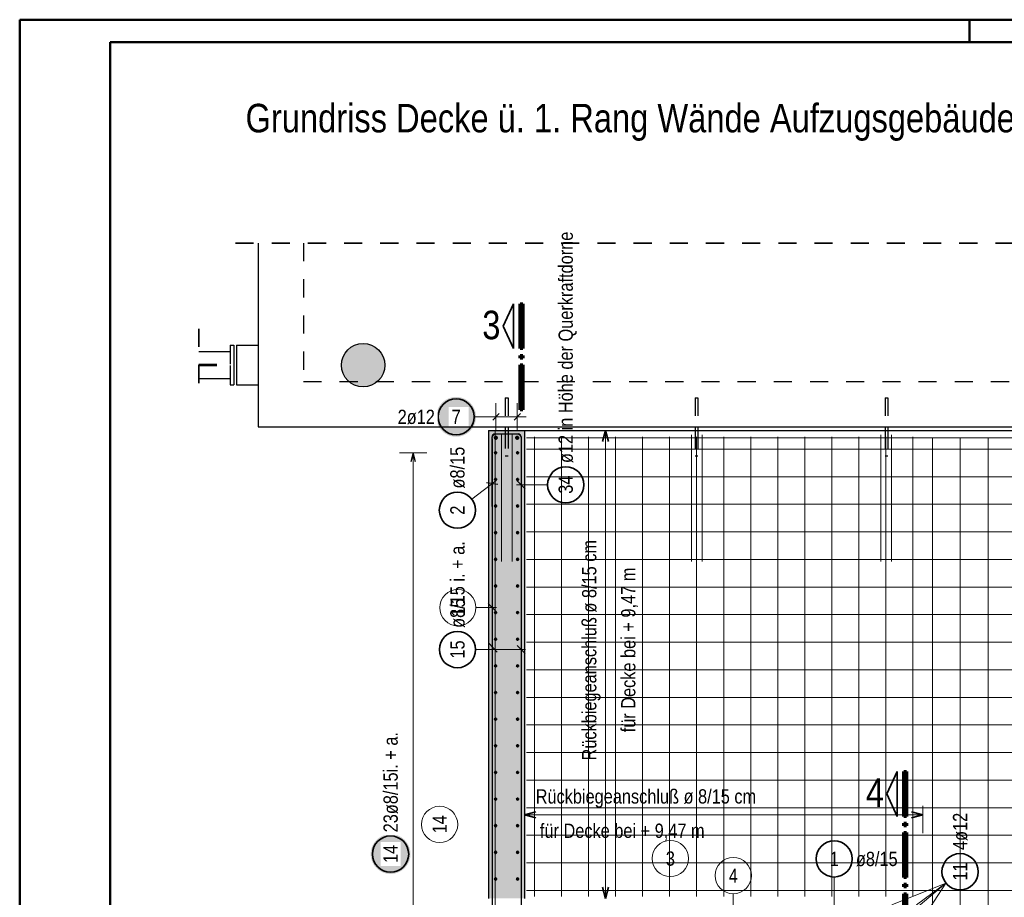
# Model space of a CAD drawing. Header units: millimetres. Extents: x -10.2 to 30.7, y 0 to 21.
# Tile 20 of 40: x 0 to 5.4, y 16.2 to 21. Entities that reach past the tile are written whole.
import ezdxf

# ---------------------------------------------------------------- set-up
doc = ezdxf.new("R2010")
doc.units = ezdxf.units.MM
doc.linetypes.add('HIDDEN', pattern=[0.375, 0.25, -0.125])
doc.layers.add('nplo Bewehrung', color=7, linetype='Continuous', lineweight=20)
doc.styles.add('Arial Narrow', font='ARIALN.TTF')

msp = doc.modelspace()

# ---------------------------------------------------------------- hatches: boundary and pattern name
at = {"lineweight": 13, "true_color": 0xd7ffd7}
for points in [[(2.0181, 19.1157), (2.0181, 19.1188), (2.018, 19.1219), (2.0178, 19.1249), (2.0175, 19.128), (2.0171, 19.1311), (2.0167, 19.1342), (2.0162, 19.1372), (2.0156, 19.1402), (2.0149, 19.1433), (2.0142, 19.1462), (2.0133, 19.1492), (2.0124, 19.1522), (2.0115, 19.1551), (2.0104, 19.158), (2.0093, 19.1609), (2.0081, 19.1637), (2.0068, 19.1666), (2.0055, 19.1693), (2.004, 19.1721), (2.0025, 19.1748), (2.001, 19.1775), (1.9994, 19.1801), (1.9977, 19.1827), (1.9959, 19.1852), (1.9941, 19.1877), (1.9922, 19.1902), (1.9903, 19.1926), (1.9883, 19.1949), (1.9862, 19.1972), (1.9841, 19.1994), (1.9819, 19.2016), (1.9796, 19.2038), (1.9773, 19.2058), (1.975, 19.2078), (1.9726, 19.2098), (1.9701, 19.2117), (1.9676, 19.2135), (1.9651, 19.2152), (1.9625, 19.2169), (1.9599, 19.2186), (1.9572, 19.2201), (1.9545, 19.2216), (1.9518, 19.223), (1.949, 19.2244), (1.9462, 19.2256), (1.9433, 19.2268), (1.9404, 19.228), (1.9375, 19.229), (1.9346, 19.23), (1.9317, 19.2309), (1.9287, 19.2317), (1.9257, 19.2325), (1.9227, 19.2332), (1.9196, 19.2337), (1.9166, 19.2343), (1.9135, 19.2347), (1.9105, 19.2351), (1.9074, 19.2353), (1.9043, 19.2355), (1.9012, 19.2356), (1.8981, 19.2357), (1.895, 19.2356), (1.8919, 19.2355), (1.8889, 19.2353), (1.8858, 19.2351), (1.8827, 19.2347), (1.8796, 19.2343), (1.8766, 19.2337), (1.8736, 19.2332), (1.8706, 19.2325), (1.8676, 19.2317), (1.8646, 19.2309), (1.8616, 19.23), (1.8587, 19.229), (1.8558, 19.228), (1.8529, 19.2268), (1.8501, 19.2256), (1.8472, 19.2244), (1.8445, 19.223), (1.8417, 19.2216), (1.839, 19.2201), (1.8363, 19.2186), (1.8337, 19.2169), (1.8311, 19.2152), (1.8286, 19.2135), (1.8261, 19.2117), (1.8236, 19.2098), (1.8212, 19.2078), (1.8189, 19.2058), (1.8166, 19.2038), (1.8144, 19.2016), (1.8122, 19.1994), (1.81, 19.1972), (1.808, 19.1949), (1.806, 19.1926), (1.804, 19.1902), (1.8021, 19.1877), (1.8003, 19.1852), (1.7986, 19.1827), (1.7969, 19.1801), (1.7952, 19.1775), (1.7937, 19.1748), (1.7922, 19.1721), (1.7908, 19.1693), (1.7894, 19.1666), (1.7882, 19.1637), (1.787, 19.1609), (1.7858, 19.158), (1.7848, 19.1551), (1.7838, 19.1522), (1.7829, 19.1492), (1.7821, 19.1462), (1.7813, 19.1433), (1.7807, 19.1402), (1.7801, 19.1372), (1.7795, 19.1342), (1.7791, 19.1311), (1.7788, 19.128), (1.7785, 19.1249), (1.7783, 19.1219), (1.7782, 19.1188), (1.7781, 19.1157), (1.7782, 19.1126), (1.7783, 19.1095), (1.7785, 19.1064), (1.7788, 19.1033), (1.7791, 19.1003), (1.7795, 19.0972), (1.7801, 19.0942), (1.7807, 19.0911), (1.7813, 19.0881), (1.7821, 19.0851), (1.7829, 19.0821), (1.7838, 19.0792), (1.7848, 19.0763), (1.7858, 19.0734), (1.787, 19.0705), (1.7882, 19.0676), (1.7894, 19.0648), (1.7908, 19.062), (1.7922, 19.0593), (1.7937, 19.0566), (1.7952, 19.0539), (1.7969, 19.0513), (1.7986, 19.0487), (1.8003, 19.0462), (1.8021, 19.0437), (1.804, 19.0412), (1.806, 19.0388), (1.808, 19.0365), (1.81, 19.0342), (1.8122, 19.0319), (1.8144, 19.0297), (1.8166, 19.0276), (1.8189, 19.0256), (1.8212, 19.0235), (1.8236, 19.0216), (1.8261, 19.0197), (1.8286, 19.0179), (1.8311, 19.0161), (1.8337, 19.0144), (1.8363, 19.0128), (1.839, 19.0113), (1.8417, 19.0098), (1.8445, 19.0083), (1.8472, 19.007), (1.8501, 19.0057), (1.8529, 19.0045), (1.8558, 19.0034), (1.8587, 19.0023), (1.8616, 19.0014), (1.8646, 19.0005), (1.8676, 18.9996), (1.8706, 18.9989), (1.8736, 18.9982), (1.8766, 18.9976), (1.8796, 18.9971), (1.8827, 18.9967), (1.8858, 18.9963), (1.8889, 18.996), (1.8919, 18.9958), (1.895, 18.9957), (1.8981, 18.9957), (1.9012, 18.9957), (1.9043, 18.9958), (1.9074, 18.996), (1.9105, 18.9963), (1.9135, 18.9967), (1.9166, 18.9971), (1.9196, 18.9976), (1.9227, 18.9982), (1.9257, 18.9989), (1.9287, 18.9996), (1.9317, 19.0005), (1.9346, 19.0014), (1.9375, 19.0023), (1.9404, 19.0034), (1.9433, 19.0045), (1.9462, 19.0057), (1.949, 19.007), (1.9518, 19.0083), (1.9545, 19.0098), (1.9572, 19.0113), (1.9599, 19.0128), (1.9625, 19.0144), (1.9651, 19.0161), (1.9676, 19.0179), (1.9701, 19.0197), (1.9726, 19.0216), (1.975, 19.0235), (1.9773, 19.0256), (1.9796, 19.0276), (1.9819, 19.0297), (1.9841, 19.0319), (1.9862, 19.0342), (1.9883, 19.0365), (1.9903, 19.0388), (1.9922, 19.0412), (1.9941, 19.0437), (1.9959, 19.0462), (1.9977, 19.0487), (1.9994, 19.0513), (2.001, 19.0539), (2.0025, 19.0566), (2.004, 19.0593), (2.0055, 19.062), (2.0068, 19.0648), (2.0081, 19.0676), (2.0093, 19.0705), (2.0104, 19.0734), (2.0115, 19.0763), (2.0124, 19.0792), (2.0133, 19.0821), (2.0142, 19.0851), (2.0149, 19.0881), (2.0156, 19.0911), (2.0162, 19.0942), (2.0167, 19.0972), (2.0171, 19.1003), (2.0175, 19.1033), (2.0178, 19.1064), (2.018, 19.1095), (2.0181, 19.1126)], [(2.791, 18.7557), (2.791, 18.3541), (2.591, 18.3541), (2.591, 18.7557)], [(2.791, 18.3541), (2.791, 16.1691), (2.591, 16.1691), (2.591, 18.3541)]]:
    msp.add_hatch(color=254, dxfattribs=at).paths.add_polyline_path(points)
at = {"lineweight": 25, "true_color": 0xffffff}
for points in [[(2.5222, 18.8302), (2.5221, 18.834), (2.5219, 18.8379), (2.5216, 18.8417), (2.5211, 18.8455), (2.5205, 18.8493), (2.5198, 18.8531), (2.5189, 18.8568), (2.5179, 18.8605), (2.5168, 18.8642), (2.5155, 18.8678), (2.5142, 18.8714), (2.5127, 18.8749), (2.511, 18.8784), (2.5093, 18.8818), (2.5074, 18.8852), (2.5055, 18.8885), (2.5034, 18.8917), (2.5012, 18.8949), (2.4989, 18.8979), (2.4964, 18.9009), (2.4939, 18.9038), (2.4913, 18.9066), (2.4886, 18.9093), (2.4858, 18.9119), (2.4829, 18.9145), (2.4799, 18.9169), (2.4768, 18.9192), (2.4737, 18.9214), (2.4705, 18.9235), (2.4672, 18.9255), (2.4638, 18.9273), (2.4604, 18.9291), (2.4569, 18.9307), (2.4534, 18.9322), (2.4498, 18.9336), (2.4462, 18.9348), (2.4425, 18.9359), (2.4388, 18.9369), (2.435, 18.9378), (2.4313, 18.9385), (2.4275, 18.9391), (2.4237, 18.9396), (2.4198, 18.9399), (2.416, 18.9401), (2.4122, 18.9402), (2.4083, 18.9401), (2.4045, 18.9399), (2.4007, 18.9396), (2.3969, 18.9391), (2.3931, 18.9385), (2.3893, 18.9378), (2.3856, 18.9369), (2.3819, 18.9359), (2.3782, 18.9348), (2.3746, 18.9336), (2.371, 18.9322), (2.3674, 18.9307), (2.364, 18.9291), (2.3605, 18.9273), (2.3572, 18.9255), (2.3539, 18.9235), (2.3507, 18.9214), (2.3475, 18.9192), (2.3445, 18.9169), (2.3415, 18.9145), (2.3386, 18.9119), (2.3358, 18.9093), (2.333, 18.9066), (2.3304, 18.9038), (2.3279, 18.9009), (2.3255, 18.8979), (2.3232, 18.8949), (2.321, 18.8917), (2.3189, 18.8885), (2.3169, 18.8852), (2.3151, 18.8818), (2.3133, 18.8784), (2.3117, 18.8749), (2.3102, 18.8714), (2.3088, 18.8678), (2.3076, 18.8642), (2.3064, 18.8605), (2.3054, 18.8568), (2.3046, 18.8531), (2.3038, 18.8493), (2.3032, 18.8455), (2.3028, 18.8417), (2.3024, 18.8379), (2.3022, 18.834), (2.3022, 18.8302), (2.3022, 18.8264), (2.3024, 18.8225), (2.3028, 18.8187), (2.3032, 18.8149), (2.3038, 18.8111), (2.3046, 18.8073), (2.3054, 18.8036), (2.3064, 18.7999), (2.3076, 18.7962), (2.3088, 18.7926), (2.3102, 18.789), (2.3117, 18.7855), (2.3133, 18.782), (2.3151, 18.7786), (2.3169, 18.7752), (2.3189, 18.7719), (2.321, 18.7687), (2.3232, 18.7655), (2.3255, 18.7625), (2.3279, 18.7595), (2.3304, 18.7566), (2.333, 18.7538), (2.3358, 18.7511), (2.3386, 18.7485), (2.3415, 18.7459), (2.3445, 18.7435), (2.3475, 18.7412), (2.3507, 18.739), (2.3539, 18.7369), (2.3572, 18.7349), (2.3605, 18.7331), (2.364, 18.7313), (2.3674, 18.7297), (2.371, 18.7282), (2.3746, 18.7268), (2.3782, 18.7256), (2.3819, 18.7245), (2.3856, 18.7235), (2.3893, 18.7226), (2.3931, 18.7219), (2.3969, 18.7213), (2.4007, 18.7208), (2.4045, 18.7205), (2.4083, 18.7203), (2.4122, 18.7202), (2.416, 18.7203), (2.4198, 18.7205), (2.4237, 18.7208), (2.4275, 18.7213), (2.4313, 18.7219), (2.435, 18.7226), (2.4388, 18.7235), (2.4425, 18.7245), (2.4462, 18.7256), (2.4498, 18.7268), (2.4534, 18.7282), (2.4569, 18.7297), (2.4604, 18.7313), (2.4638, 18.7331), (2.4672, 18.7349), (2.4705, 18.7369), (2.4737, 18.739), (2.4768, 18.7412), (2.4799, 18.7435), (2.4829, 18.7459), (2.4858, 18.7485), (2.4886, 18.7511), (2.4913, 18.7538), (2.4939, 18.7566), (2.4964, 18.7595), (2.4989, 18.7625), (2.5012, 18.7655), (2.5034, 18.7687), (2.5055, 18.7719), (2.5074, 18.7752), (2.5093, 18.7786), (2.511, 18.782), (2.5127, 18.7855), (2.5142, 18.789), (2.5155, 18.7926), (2.5168, 18.7962), (2.5179, 18.7999), (2.5189, 18.8036), (2.5198, 18.8073), (2.5205, 18.8111), (2.5211, 18.8149), (2.5216, 18.8187), (2.5219, 18.8225)], [(2.16, 16.4143), (2.1599, 16.4182), (2.1597, 16.422), (2.1594, 16.4258), (2.1589, 16.4296), (2.1583, 16.4334), (2.1576, 16.4372), (2.1567, 16.4409), (2.1557, 16.4446), (2.1546, 16.4483), (2.1534, 16.4519), (2.152, 16.4555), (2.1505, 16.4591), (2.1489, 16.4625), (2.1471, 16.466), (2.1453, 16.4693), (2.1433, 16.4726), (2.1412, 16.4758), (2.139, 16.479), (2.1367, 16.482), (2.1343, 16.485), (2.1317, 16.4879), (2.1291, 16.4907), (2.1264, 16.4934), (2.1236, 16.4961), (2.1207, 16.4986), (2.1177, 16.501), (2.1147, 16.5033), (2.1115, 16.5055), (2.1083, 16.5076), (2.105, 16.5096), (2.1016, 16.5114), (2.0982, 16.5132), (2.0947, 16.5148), (2.0912, 16.5163), (2.0876, 16.5177), (2.084, 16.5189), (2.0803, 16.5201), (2.0766, 16.5211), (2.0729, 16.5219), (2.0691, 16.5226), (2.0653, 16.5232), (2.0615, 16.5237), (2.0577, 16.524), (2.0538, 16.5243), (2.05, 16.5243), (2.0462, 16.5243), (2.0423, 16.524), (2.0385, 16.5237), (2.0347, 16.5232), (2.0309, 16.5226), (2.0271, 16.5219), (2.0234, 16.5211), (2.0197, 16.5201), (2.016, 16.5189), (2.0124, 16.5177), (2.0088, 16.5163), (2.0053, 16.5148), (2.0018, 16.5132), (1.9984, 16.5114), (1.995, 16.5096), (1.9917, 16.5076), (1.9885, 16.5055), (1.9853, 16.5033), (1.9823, 16.501), (1.9793, 16.4986), (1.9764, 16.4961), (1.9736, 16.4934), (1.9709, 16.4907), (1.9683, 16.4879), (1.9657, 16.485), (1.9633, 16.482), (1.961, 16.479), (1.9588, 16.4758), (1.9567, 16.4726), (1.9547, 16.4693), (1.9529, 16.466), (1.9511, 16.4625), (1.9495, 16.4591), (1.948, 16.4555), (1.9466, 16.4519), (1.9454, 16.4483), (1.9443, 16.4446), (1.9433, 16.4409), (1.9424, 16.4372), (1.9417, 16.4334), (1.9411, 16.4296), (1.9406, 16.4258), (1.9403, 16.422), (1.9401, 16.4182), (1.94, 16.4143), (1.9401, 16.4105), (1.9403, 16.4066), (1.9406, 16.4028), (1.9411, 16.399), (1.9417, 16.3952), (1.9424, 16.3914), (1.9433, 16.3877), (1.9443, 16.384), (1.9454, 16.3803), (1.9466, 16.3767), (1.948, 16.3731), (1.9495, 16.3696), (1.9511, 16.3661), (1.9529, 16.3627), (1.9547, 16.3593), (1.9567, 16.356), (1.9588, 16.3528), (1.961, 16.3497), (1.9633, 16.3466), (1.9657, 16.3436), (1.9683, 16.3407), (1.9709, 16.3379), (1.9736, 16.3352), (1.9764, 16.3326), (1.9793, 16.3301), (1.9823, 16.3276), (1.9853, 16.3253), (1.9885, 16.3231), (1.9917, 16.321), (1.995, 16.3191), (1.9984, 16.3172), (2.0018, 16.3155), (2.0053, 16.3138), (2.0088, 16.3123), (2.0124, 16.311), (2.016, 16.3097), (2.0197, 16.3086), (2.0234, 16.3076), (2.0271, 16.3067), (2.0309, 16.306), (2.0347, 16.3054), (2.0385, 16.3049), (2.0423, 16.3046), (2.0462, 16.3044), (2.05, 16.3043), (2.0538, 16.3044), (2.0577, 16.3046), (2.0615, 16.3049), (2.0653, 16.3054), (2.0691, 16.306), (2.0729, 16.3067), (2.0766, 16.3076), (2.0803, 16.3086), (2.084, 16.3097), (2.0876, 16.311), (2.0912, 16.3123), (2.0947, 16.3138), (2.0982, 16.3155), (2.1016, 16.3172), (2.105, 16.3191), (2.1083, 16.321), (2.1115, 16.3231), (2.1147, 16.3253), (2.1177, 16.3276), (2.1207, 16.3301), (2.1236, 16.3326), (2.1264, 16.3352), (2.1291, 16.3379), (2.1317, 16.3407), (2.1343, 16.3436), (2.1367, 16.3466), (2.139, 16.3497), (2.1412, 16.3528), (2.1433, 16.356), (2.1453, 16.3593), (2.1471, 16.3627), (2.1489, 16.3661), (2.1505, 16.3696), (2.152, 16.3731), (2.1534, 16.3767), (2.1546, 16.3803), (2.1557, 16.384), (2.1567, 16.3877), (2.1576, 16.3914), (2.1583, 16.3952), (2.1589, 16.399), (2.1594, 16.4028), (2.1597, 16.4066)]]:
    msp.add_hatch(color=7, dxfattribs=at).paths.add_polyline_path(points)

# ---------------------------------------------------------------- linework, layer by layer
at = {"color": 4, "linetype": 'Continuous', "lineweight": 50}
for p, q in [((29.725, 21.025), (0, 21.025)), ((0, 21.025), (0, 0)), ((5.25, 21.025), (5.25, 20.9)), ((29.6, 20.9), (0.5, 20.9)), ((0.5, 20.9), (0.5, 0.125))]:
    msp.add_line(p, q, dxfattribs=at)
at = {"color": 2, "linetype": 'HIDDEN', "lineweight": 35, "ltscale": 0.25}
for p, q in [((1.1931, 19.7906), (7.7716, 19.7906)), ((0.9896, 19.3173), (0.9896, 18.9173))]:
    msp.add_line(p, q, dxfattribs=at)
at = {"color": 3, "linetype": 'Continuous', "lineweight": 25}
for p, q in [((1.3181, 19.7906), (1.3181, 18.7758)), ((1.1631, 19.2273), (1.1631, 19.1923)), ((1.1631, 19.2273), (1.1831, 19.2273)), ((1.1831, 19.2273), (1.1831, 19.0073)), ((1.1981, 19.2273), (1.1981, 19.0073)), ((1.1981, 19.2273), (1.3181, 19.2273)), ((0.9896, 19.1923), (1.1631, 19.1923)), ((0.9896, 19.0423), (1.1631, 19.0423)), ((1.1631, 19.0423), (1.1631, 19.0073)), ((1.1631, 19.0073), (1.1831, 19.0073)), ((1.1981, 19.0073), (1.3181, 19.0073)), ((2.6496, 18.8479), (2.6143, 18.8125)), ((2.7676, 18.8479), (2.7323, 18.8125)), ((1.3181, 18.7758), (1.3181, 18.7757)), ((2.683, 18.7758), (2.683, 18.7557)), ((2.699, 18.7758), (2.699, 18.7557)), ((2.699, 18.7757), (6.883, 18.7757)), ((3.733, 18.7757), (3.733, 18.7557)), ((3.749, 18.7757), (3.749, 18.7557)), ((4.783, 18.7757), (4.783, 18.7557)), ((4.799, 18.7757), (4.799, 18.7557)), ((2.591, 18.7557), (2.591, 18.3541)), ((2.591, 18.7557), (2.791, 18.7557)), ((2.627, 18.7357), (2.755, 18.7357)), ((2.791, 18.7557), (2.791, 18.3541)), ((2.791, 18.7557), (6.791, 18.7557)), ((2.611, 18.3357), (2.611, 18.7197)), ((2.611, 18.7091), (2.611, 12.3291)), ((2.771, 18.7197), (2.771, 18.3357)), ((2.771, 18.7091), (2.771, 12.3291)), ((2.175, 18.6317), (2.1616, 18.5817)), ((2.1884, 18.5817), (2.175, 18.6317)), ((2.6419, 18.4566), (2.58, 18.4649)), ((2.7489, 18.4769), (2.7931, 18.4327)), ((2.591, 18.3541), (2.591, 16.1691)), ((2.791, 18.3541), (2.791, 16.1691)), ((2.5924, 17.5802), (2.6397, 17.5303)), ((2.7931, 17.5219), (2.7489, 17.5661))]:
    msp.add_line(p, q, dxfattribs=at)
at = {"color": 3, "linetype": 'HIDDEN', "lineweight": 25, "ltscale": 0.25}
for p, q in [((1.5681, 19.7906), (1.5681, 19.0257)), ((1.3181, 19.2273), (1.3181, 19.0257)), ((1.1631, 19.1923), (1.1631, 19.1209)), ((0.9896, 19.1209), (1.1631, 19.1209)), ((0.9896, 19.1138), (1.1631, 19.1138)), ((1.1631, 19.1138), (1.1631, 19.0423)), ((1.3181, 19.0257), (1.3181, 18.7758)), ((1.5681, 19.0257), (6.7385, 19.0257)), ((2.683, 18.9357), (2.683, 18.7758)), ((2.683, 18.9357), (2.6836, 18.9357)), ((2.6836, 18.9357), (2.6853, 18.9357)), ((2.6853, 18.9357), (2.6879, 18.9357)), ((2.6879, 18.9357), (2.691, 18.9357)), ((2.691, 18.9357), (2.694, 18.9357)), ((2.694, 18.9357), (2.6966, 18.9357)), ((2.6966, 18.9357), (2.6984, 18.9357)), ((2.6984, 18.9357), (2.699, 18.9357)), ((2.699, 18.9357), (2.699, 18.7758)), ((3.733, 18.9357), (3.733, 18.7757)), ((3.733, 18.9357), (3.7336, 18.9357)), ((3.7336, 18.9357), (3.7353, 18.9357)), ((3.7353, 18.9357), (3.7379, 18.9357)), ((3.7379, 18.9357), (3.741, 18.9357)), ((3.741, 18.9357), (3.744, 18.9357)), ((3.744, 18.9357), (3.7466, 18.9357)), ((3.7466, 18.9357), (3.7484, 18.9357)), ((3.7484, 18.9357), (3.749, 18.9357)), ((3.749, 18.9357), (3.749, 18.7757)), ((4.783, 18.9357), (4.783, 18.7757)), ((4.783, 18.9357), (4.7836, 18.9357)), ((4.7836, 18.9357), (4.7853, 18.9357)), ((4.7853, 18.9357), (4.7879, 18.9357)), ((4.7879, 18.9357), (4.791, 18.9357)), ((4.791, 18.9357), (4.794, 18.9357)), ((4.794, 18.9357), (4.7966, 18.9357)), ((4.7966, 18.9357), (4.7984, 18.9357)), ((4.7984, 18.9357), (4.799, 18.9357)), ((4.799, 18.9357), (4.799, 18.7757)), ((2.683, 18.7757), (2.699, 18.7757)), ((2.683, 18.7557), (2.683, 18.6157)), ((2.699, 18.7557), (2.699, 18.6157)), ((3.733, 18.7557), (3.733, 18.6157)), ((3.749, 18.7557), (3.749, 18.6157)), ((4.783, 18.7557), (4.783, 18.6157)), ((4.799, 18.7557), (4.799, 18.6157)), ((2.683, 18.6157), (2.6836, 18.6157)), ((2.6836, 18.6157), (2.6853, 18.6157)), ((2.6853, 18.6157), (2.6879, 18.6157)), ((2.6879, 18.6157), (2.691, 18.6157)), ((2.691, 18.6157), (2.694, 18.6157)), ((2.694, 18.6157), (2.6966, 18.6157)), ((2.6966, 18.6157), (2.6984, 18.6157)), ((2.6984, 18.6157), (2.699, 18.6157)), ((3.733, 18.6157), (3.7336, 18.6157)), ((3.7336, 18.6157), (3.7353, 18.6157)), ((3.7353, 18.6157), (3.7379, 18.6157)), ((3.7379, 18.6157), (3.741, 18.6157)), ((3.741, 18.6157), (3.744, 18.6157)), ((3.744, 18.6157), (3.7466, 18.6157)), ((3.7466, 18.6157), (3.7484, 18.6157)), ((3.7484, 18.6157), (3.749, 18.6157)), ((4.783, 18.6157), (4.7836, 18.6157)), ((4.7836, 18.6157), (4.7853, 18.6157)), ((4.7853, 18.6157), (4.7879, 18.6157)), ((4.7879, 18.6157), (4.791, 18.6157)), ((4.791, 18.6157), (4.794, 18.6157)), ((4.794, 18.6157), (4.7966, 18.6157)), ((4.7966, 18.6157), (4.7984, 18.6157)), ((4.7984, 18.6157), (4.799, 18.6157))]:
    msp.add_line(p, q, dxfattribs=at)
at = {"color": 2, "linetype": 'Continuous', "lineweight": 35}
for p, q in [((2.673, 19.3308), (2.7292, 19.4546)), ((2.7292, 19.4546), (2.7292, 19.2071)), ((2.7292, 19.2071), (2.673, 19.3308)), ((3.2382, 18.7557), (3.2214, 18.6932)), ((3.2549, 18.6932), (3.2382, 18.7557)), ((4.7933, 16.7462), (4.8495, 16.87)), ((4.8495, 16.87), (4.8495, 16.6225)), ((4.8495, 16.6225), (4.7933, 16.7462)), ((2.8535, 16.6469), (2.791, 16.6302)), ((2.791, 16.6302), (2.8535, 16.6135)), ((4.991, 16.6302), (4.9285, 16.6469)), ((4.9285, 16.6135), (4.991, 16.6302)), ((3.2214, 16.2316), (3.2382, 16.1691)), ((3.2382, 16.1691), (3.2549, 16.2316))]:
    msp.add_line(p, q, dxfattribs=at)
at = {"color": 1, "linetype": 'Continuous', "lineweight": 70}
for p, q in [((2.7667, 19.2071), (2.7667, 19.4546)), ((2.7667, 19.4546), (2.7817, 19.4546)), ((2.7817, 19.4546), (2.7817, 19.2071)), ((2.7817, 19.2071), (2.7667, 19.2071)), ((2.7667, 19.1546), (2.7667, 19.1696)), ((2.7667, 19.1696), (2.7817, 19.1696)), ((2.7817, 19.1696), (2.7817, 19.1546)), ((2.7817, 19.1546), (2.7667, 19.1546)), ((2.7667, 18.8696), (2.7667, 19.1171)), ((2.7667, 19.1171), (2.7817, 19.1171)), ((2.7817, 19.1171), (2.7817, 18.8696)), ((2.7817, 18.8696), (2.7667, 18.8696)), ((4.887, 16.6225), (4.887, 16.87)), ((4.887, 16.87), (4.902, 16.87)), ((4.902, 16.87), (4.902, 16.6225)), ((4.902, 16.6225), (4.887, 16.6225)), ((4.887, 16.57), (4.887, 16.585)), ((4.887, 16.585), (4.902, 16.585)), ((4.902, 16.57), (4.887, 16.57)), ((4.902, 16.585), (4.902, 16.57)), ((4.887, 16.285), (4.887, 16.5325)), ((4.887, 16.5325), (4.902, 16.5325)), ((4.902, 16.5325), (4.902, 16.285)), ((4.902, 16.285), (4.887, 16.285)), ((4.887, 16.2325), (4.887, 16.2475)), ((4.887, 16.2475), (4.902, 16.2475)), ((4.902, 16.2325), (4.887, 16.2325)), ((4.902, 16.2475), (4.902, 16.2325)), ((4.887, 15.9475), (4.887, 16.195)), ((4.887, 16.195), (4.902, 16.195)), ((4.902, 16.195), (4.902, 15.9475))]:
    msp.add_line(p, q, dxfattribs=at)
at = {"color": 5, "linetype": 'Continuous', "lineweight": 18}
for p, q in [((2.632, 18.9052), (2.632, 18.7552)), ((2.75, 18.9052), (2.75, 18.7552)), ((2.5122, 18.8302), (2.582, 18.8302)), ((2.582, 18.8302), (2.8, 18.8302)), ((2.25, 18.6317), (2.1, 18.6317)), ((2.175, 18.6317), (2.175, 15.3931)), ((2.4986, 18.3749), (2.6308, 18.4759)), ((2.9177, 18.4548), (2.746, 18.4548)), ((2.5194, 17.544), (2.796, 17.544)), ((4.5017, 16.2873), (4.5017, 16.1241)), ((4.821, 16.0041), (5.1193, 16.254)), ((4.821, 16.1341), (5.1193, 16.254)), ((4.956, 16.1341), (5.1193, 16.254)), ((4.956, 16.0041), (5.1193, 16.254))]:
    msp.add_line(p, q, dxfattribs=at)
at = {"color": 9, "linetype": 'Continuous', "lineweight": 0}
for p, q in [((2.635, 18.7357), (2.747, 18.7357)), ((2.611, 18.3357), (2.611, 18.7117)), ((2.771, 18.7117), (2.771, 18.3357)), ((2.6331, 17.7537), (2.5889, 17.7979)), ((2.5217, 17.7758), (2.636, 17.7758)), ((3.9441, 16.1949), (3.9441, 16.1241))]:
    msp.add_line(p, q, dxfattribs=at)
at = {"color": 6, "linetype": 'Continuous', "lineweight": 13}
for p, q in [((3.2882, 18.7557), (3.1382, 18.7557)), ((3.2382, 16.1691), (3.2382, 18.7557)), ((2.791, 16.6802), (2.791, 16.5302)), ((4.991, 16.5302), (4.991, 16.6802)), ((2.791, 16.6302), (4.991, 16.6302))]:
    msp.add_line(p, q, dxfattribs=at)
at = {"color": 3, "linetype": 'Continuous', "lineweight": 25}
msp.add_circle((1.8981, 19.1157), 0.12, dxfattribs=at)
at = {"color": 2, "linetype": 'Continuous', "lineweight": 35}
for centre in [(2.4122, 18.8302), (3.0177, 18.4548), (2.4192, 18.3142), (2.4194, 17.544), (2.05, 16.4143), (4.5017, 16.3873)]:
    msp.add_circle(centre, 0.1, dxfattribs=at)
at = {"color": 4, "linetype": 'Continuous', "lineweight": 50}
for centre, radius in [((2.632, 18.7147), 0.006), ((2.632, 18.7147), 0.006), ((2.75, 18.7147), 0.006), ((2.75, 18.7147), 0.006), ((2.632, 18.7147), 0.0054), ((2.632, 18.7147), 0.0042), ((2.632, 18.7147), 0.003), ((2.632, 18.7147), 0.0018), ((2.632, 18.7147), 0.0006), ((2.75, 18.7147), 0.0054), ((2.75, 18.7147), 0.0042), ((2.75, 18.7147), 0.003), ((2.75, 18.7147), 0.0018), ((2.75, 18.7147), 0.0006), ((2.63, 18.6317), 0.004), ((2.63, 18.6317), 0.004), ((2.63, 18.6317), 0.0036), ((2.63, 18.6317), 0.0028), ((2.63, 18.6317), 0.002), ((2.63, 18.6317), 0.0012), ((2.63, 18.6317), 0.0004), ((2.752, 18.6317), 0.004), ((2.752, 18.6317), 0.004), ((2.752, 18.6317), 0.0036), ((2.752, 18.6317), 0.0028), ((2.752, 18.6317), 0.002), ((2.752, 18.6317), 0.0012), ((2.752, 18.6317), 0.0004), ((2.63, 18.4845), 0.004), ((2.63, 18.4845), 0.004), ((2.63, 18.4845), 0.0036), ((2.63, 18.4845), 0.0028), ((2.63, 18.4845), 0.002), ((2.63, 18.4845), 0.0012), ((2.63, 18.4845), 0.0004), ((2.752, 18.4845), 0.004), ((2.752, 18.4845), 0.004), ((2.752, 18.4845), 0.0036), ((2.752, 18.4845), 0.0028), ((2.752, 18.4845), 0.002), ((2.752, 18.4845), 0.0012), ((2.752, 18.4845), 0.0004), ((2.63, 18.3373), 0.004), ((2.63, 18.3373), 0.004), ((2.63, 18.3373), 0.0036), ((2.63, 18.3373), 0.0028), ((2.752, 18.3373), 0.004), ((2.752, 18.3373), 0.004), ((2.752, 18.3373), 0.0036), ((2.752, 18.3373), 0.0028), ((2.63, 18.3373), 0.002), ((2.63, 18.3373), 0.0012), ((2.63, 18.3373), 0.0004), ((2.752, 18.3373), 0.002), ((2.752, 18.3373), 0.0012), ((2.752, 18.3373), 0.0004), ((2.63, 18.1901), 0.004), ((2.63, 18.1901), 0.004), ((2.63, 18.1901), 0.0036), ((2.63, 18.1901), 0.0028), ((2.63, 18.1901), 0.002), ((2.63, 18.1901), 0.0012), ((2.63, 18.1901), 0.0004), ((2.752, 18.1901), 0.004), ((2.752, 18.1901), 0.004), ((2.752, 18.1901), 0.0036), ((2.752, 18.1901), 0.0028), ((2.752, 18.1901), 0.002), ((2.752, 18.1901), 0.0012), ((2.752, 18.1901), 0.0004), ((2.63, 18.0429), 0.004), ((2.63, 18.0429), 0.004), ((2.63, 18.0429), 0.0036), ((2.63, 18.0429), 0.0028), ((2.63, 18.0429), 0.002), ((2.63, 18.0429), 0.0012), ((2.63, 18.0429), 0.0004), ((2.752, 18.0429), 0.004), ((2.752, 18.0429), 0.004), ((2.752, 18.0429), 0.0036), ((2.752, 18.0429), 0.0028), ((2.752, 18.0429), 0.002), ((2.752, 18.0429), 0.0012), ((2.752, 18.0429), 0.0004), ((2.63, 17.8957), 0.004), ((2.63, 17.8957), 0.004), ((2.63, 17.8957), 0.0036), ((2.63, 17.8957), 0.0028), ((2.63, 17.8957), 0.002), ((2.63, 17.8957), 0.0012), ((2.63, 17.8957), 0.0004), ((2.752, 17.8957), 0.004), ((2.752, 17.8957), 0.004), ((2.752, 17.8957), 0.0036), ((2.752, 17.8957), 0.0028), ((2.752, 17.8957), 0.002), ((2.752, 17.8957), 0.0012), ((2.752, 17.8957), 0.0004), ((2.63, 17.7485), 0.004), ((2.63, 17.7485), 0.004), ((2.63, 17.7485), 0.0036), ((2.63, 17.7485), 0.0028), ((2.63, 17.7485), 0.002), ((2.63, 17.7485), 0.0012), ((2.63, 17.7485), 0.0004), ((2.752, 17.7485), 0.004), ((2.752, 17.7485), 0.004), ((2.752, 17.7485), 0.0036), ((2.752, 17.7485), 0.0028), ((2.752, 17.7485), 0.002), ((2.752, 17.7485), 0.0012), ((2.752, 17.7485), 0.0004), ((2.63, 17.6013), 0.004), ((2.63, 17.6013), 0.004), ((2.63, 17.6013), 0.0036), ((2.63, 17.6013), 0.0028), ((2.63, 17.6013), 0.002), ((2.63, 17.6013), 0.0012), ((2.63, 17.6013), 0.0004), ((2.752, 17.6013), 0.004), ((2.752, 17.6013), 0.004), ((2.752, 17.6013), 0.0036), ((2.752, 17.6013), 0.0028), ((2.752, 17.6013), 0.002), ((2.752, 17.6013), 0.0012), ((2.752, 17.6013), 0.0004), ((2.63, 17.454), 0.004), ((2.63, 17.454), 0.004), ((2.63, 17.454), 0.0036), ((2.63, 17.454), 0.0028), ((2.63, 17.454), 0.002), ((2.63, 17.454), 0.0012), ((2.63, 17.454), 0.0004), ((2.752, 17.454), 0.004), ((2.752, 17.454), 0.004), ((2.752, 17.454), 0.0036), ((2.752, 17.454), 0.0028), ((2.752, 17.454), 0.002), ((2.752, 17.454), 0.0012), ((2.752, 17.454), 0.0004), ((2.63, 17.3068), 0.004), ((2.63, 17.3068), 0.004), ((2.63, 17.3068), 0.0036), ((2.63, 17.3068), 0.0028), ((2.63, 17.3068), 0.002), ((2.63, 17.3068), 0.0012), ((2.63, 17.3068), 0.0004), ((2.752, 17.3068), 0.004), ((2.752, 17.3068), 0.004), ((2.752, 17.3068), 0.0036), ((2.752, 17.3068), 0.0028), ((2.752, 17.3068), 0.002), ((2.752, 17.3068), 0.0012), ((2.752, 17.3068), 0.0004), ((2.63, 17.1596), 0.004), ((2.63, 17.1596), 0.004), ((2.63, 17.1596), 0.0036), ((2.63, 17.1596), 0.0028), ((2.63, 17.1596), 0.002), ((2.63, 17.1596), 0.0012), ((2.63, 17.1596), 0.0004), ((2.752, 17.1596), 0.004), ((2.752, 17.1596), 0.004), ((2.752, 17.1596), 0.0036), ((2.752, 17.1596), 0.0028), ((2.752, 17.1596), 0.002), ((2.752, 17.1596), 0.0012), ((2.752, 17.1596), 0.0004), ((2.63, 17.0124), 0.004), ((2.63, 17.0124), 0.004), ((2.63, 17.0124), 0.0036), ((2.63, 17.0124), 0.0028), ((2.63, 17.0124), 0.002), ((2.63, 17.0124), 0.0012), ((2.63, 17.0124), 0.0004), ((2.752, 17.0124), 0.004), ((2.752, 17.0124), 0.004), ((2.752, 17.0124), 0.0036), ((2.752, 17.0124), 0.0028), ((2.752, 17.0124), 0.002), ((2.752, 17.0124), 0.0012), ((2.752, 17.0124), 0.0004), ((2.63, 16.8652), 0.004), ((2.63, 16.8652), 0.004), ((2.63, 16.8652), 0.0036), ((2.63, 16.8652), 0.0028), ((2.63, 16.8652), 0.002), ((2.63, 16.8652), 0.0012), ((2.63, 16.8652), 0.0004), ((2.752, 16.8652), 0.004), ((2.752, 16.8652), 0.004), ((2.752, 16.8652), 0.0036), ((2.752, 16.8652), 0.0028), ((2.752, 16.8652), 0.002), ((2.752, 16.8652), 0.0012), ((2.752, 16.8652), 0.0004), ((2.63, 16.718), 0.004), ((2.63, 16.718), 0.004), ((2.63, 16.718), 0.0036), ((2.63, 16.718), 0.0028), ((2.63, 16.718), 0.002), ((2.63, 16.718), 0.0012), ((2.63, 16.718), 0.0004), ((2.752, 16.718), 0.004), ((2.752, 16.718), 0.004), ((2.752, 16.718), 0.0036), ((2.752, 16.718), 0.0028), ((2.752, 16.718), 0.002), ((2.752, 16.718), 0.0012), ((2.752, 16.718), 0.0004), ((2.63, 16.5708), 0.004), ((2.63, 16.5708), 0.004), ((2.63, 16.5708), 0.0036), ((2.63, 16.5708), 0.0028), ((2.63, 16.5708), 0.002), ((2.63, 16.5708), 0.0012), ((2.63, 16.5708), 0.0004), ((2.752, 16.5708), 0.004), ((2.752, 16.5708), 0.004), ((2.752, 16.5708), 0.0036), ((2.752, 16.5708), 0.0028), ((2.752, 16.5708), 0.002), ((2.752, 16.5708), 0.0012), ((2.752, 16.5708), 0.0004), ((2.63, 16.4236), 0.004), ((2.63, 16.4236), 0.004), ((2.63, 16.4236), 0.0036), ((2.63, 16.4236), 0.0028), ((2.63, 16.4236), 0.002), ((2.63, 16.4236), 0.0012), ((2.63, 16.4236), 0.0004), ((2.752, 16.4236), 0.004), ((2.752, 16.4236), 0.004), ((2.752, 16.4236), 0.0036), ((2.752, 16.4236), 0.0028), ((2.752, 16.4236), 0.002), ((2.752, 16.4236), 0.0012), ((2.752, 16.4236), 0.0004), ((2.63, 16.2764), 0.004), ((2.63, 16.2764), 0.004), ((2.63, 16.2764), 0.0036), ((2.63, 16.2764), 0.0028), ((2.63, 16.2764), 0.002), ((2.63, 16.2764), 0.0012), ((2.63, 16.2764), 0.0004), ((2.752, 16.2764), 0.004), ((2.752, 16.2764), 0.004), ((2.752, 16.2764), 0.0036), ((2.752, 16.2764), 0.0028), ((2.752, 16.2764), 0.002), ((2.752, 16.2764), 0.0012), ((2.752, 16.2764), 0.0004)]:
    msp.add_circle(centre, radius, dxfattribs=at)
at = {"color": 9, "linetype": 'Continuous', "lineweight": 0}
for centre in [(2.4217, 17.7758), (2.321, 16.5781), (3.5961, 16.3894), (3.9441, 16.2949)]:
    msp.add_circle(centre, 0.1, dxfattribs=at)
at = {"color": 3, "linetype": 'Continuous', "lineweight": 25}
for centre, start, end in [((2.627, 18.7197), 90, 180), ((2.755, 18.7197), 0, 90)]:
    msp.add_arc(centre, 0.016, start, end, dxfattribs=at)
at = {"color": 9, "linetype": 'Continuous', "lineweight": 0}
for centre, start, end in [((2.635, 18.7117), 90, 180), ((2.747, 18.7117), 0, 90)]:
    msp.add_arc(centre, 0.024, start, end, dxfattribs=at)
at = {"layer": 'nplo Bewehrung', "color": 9, "linetype": 'Continuous', "lineweight": 0}
for p, q in [((2.6277, 15.3641), (2.6277, 18.7507)), ((2.6625, 18.0307), (2.6625, 18.7307)), ((2.7225, 18.0307), (2.7225, 18.7307)), ((2.845, 16.1791), (2.845, 18.7207)), ((2.9944, 16.1791), (2.9944, 18.7207)), ((3.1438, 16.1791), (3.1438, 18.7207)), ((3.2933, 16.1791), (3.2933, 18.7207)), ((3.4427, 16.1791), (3.4427, 18.7207)), ((3.5921, 16.1791), (3.5921, 18.7207)), ((3.7125, 18.0307), (3.7125, 18.7307)), ((3.7415, 16.1791), (3.7415, 18.7207)), ((3.7725, 18.0307), (3.7725, 18.7307)), ((3.891, 16.1791), (3.891, 18.7207)), ((4.0404, 16.1791), (4.0404, 18.7207)), ((4.1898, 16.1791), (4.1898, 18.7207)), ((4.3393, 16.1791), (4.3393, 18.7207)), ((4.4887, 16.1791), (4.4887, 18.7207)), ((4.6381, 16.1791), (4.6381, 18.7207)), ((4.7594, 18.0307), (4.7594, 18.7307)), ((4.7875, 16.1791), (4.7875, 18.7207)), ((4.8194, 18.0307), (4.8194, 18.7307)), ((4.937, 16.1791), (4.937, 18.7207)), ((2.801, 18.7147), (6.781, 18.7147)), ((5.045, 12.1091), (5.045, 18.7157)), ((5.1988, 12.1091), (5.1988, 18.7157)), ((2.801, 18.6517), (6.781, 18.6517)), ((2.801, 18.4993), (6.781, 18.4993)), ((2.801, 18.3469), (6.781, 18.3469)), ((2.801, 18.1945), (6.781, 18.1945)), ((2.801, 18.0421), (6.781, 18.0421)), ((2.801, 17.8897), (6.781, 17.8897)), ((2.801, 17.7372), (6.781, 17.7372)), ((2.801, 17.5848), (6.781, 17.5848)), ((2.801, 17.4324), (6.781, 17.4324)), ((2.801, 17.28), (6.781, 17.28)), ((2.801, 17.1276), (6.781, 17.1276)), ((2.801, 16.9752), (6.781, 16.9752)), ((2.801, 16.8228), (6.781, 16.8228)), ((2.801, 16.6704), (6.781, 16.6704)), ((2.801, 16.518), (6.781, 16.518)), ((2.801, 16.3655), (6.781, 16.3655))]:
    msp.add_line(p, q, dxfattribs=at)

# ---------------------------------------------------------------- texts
at = {"color": 1, "lineweight": 70, "style": 'Arial Narrow'}
for s, p in [('Grundriss Decke ü. 1. Rang Wände Aufzugsgebäude   M. 1:25', (1.2482, 20.4025)), ('3', (2.5567, 19.2592)), ('4', (4.677, 16.6746))]:
    msp.add_text(s, height=0.1575, dxfattribs=at).set_placement(p)
at = {"color": 2, "lineweight": 35, "style": 'Arial Narrow'}
for s, p in [('Rückbiegeanschluß ø 8/15 cm', (3.1872, 16.9312)), ('für Decke bei + 9,47 m', (3.4028, 17.0867))]:
    msp.add_text(s, height=0.07875, rotation=90, dxfattribs=at).set_placement(p)
for s, p in [('Rückbiegeanschluß ø 8/15 cm', (2.8519, 16.6934)), ('für Decke bei + 9,47 m', (2.8753, 16.5037))]:
    msp.add_text(s, height=0.07875, dxfattribs=at).set_placement(p)
at = {"color": 2, "lineweight": 35, "attachment_point": 1, "rotation": 90, "line_spacing_factor": 0.9, "style": 'Arial Narrow'}
for s, insert, char_height in [('ø12 in Höhe der Querkraftdorne', (2.9784, 18.5748), 0.07875), ('ø8/15', (2.3798, 18.4342), 0.07875), ('34', (2.9784, 18.4052), 0.07875), ('2', (2.3798, 18.2894), 0.0788), ('ø8/15 i. + a.', (2.3801, 17.664), 0.07875), ('15', (2.3801, 17.4944), 0.07875), ('4ø12', (5.158, 16.4366), 0.07875), ('11', (5.158, 16.267), 0.07875)]:
    msp.add_mtext(s, dxfattribs=dict(at, insert=insert, char_height=char_height))
at = {"color": 9, "lineweight": 0, "char_height": 0.07875, "attachment_point": 1, "rotation": 90, "line_spacing_factor": 0.9, "style": 'Arial Narrow'}
for s, insert in [('15', (2.3823, 17.7262)), ('14', (2.2817, 16.5285))]:
    msp.add_mtext(s, dxfattribs=dict(at, insert=insert))
at = {"color": 9, "lineweight": 0, "char_height": 0.0788, "attachment_point": 1, "line_spacing_factor": 0.9, "style": 'Arial Narrow'}
for s, insert in [('3', (3.5713, 16.4288)), ('4', (3.9193, 16.3343))]:
    msp.add_mtext(s, dxfattribs=dict(at, insert=insert))
at = {"color": 2, "lineweight": 35, "attachment_point": 1, "line_spacing_factor": 0.9, "style": 'Arial Narrow'}
for s, insert, char_height in [('1', (4.4769, 16.4267), 0.0788), ('ø8/15', (4.6217, 16.4267), 0.07875)]:
    msp.add_mtext(s, dxfattribs=dict(at, insert=insert, char_height=char_height))
at = {"color": 2, "lineweight": 35, "insert": (5.2796, 15.611), "char_height": 0.07875, "attachment_point": 1, "rotation": 90, "line_spacing_factor": 0.9, "style": 'Arial Narrow', "bg_fill": 3, "box_fill_scale": 1.2, "bg_fill_color": 256, "bg_fill_true_color": 13158600, "bg_fill_transparency": 0}
msp.add_mtext('5ø8/15i. + a.', dxfattribs=at)

# ---------------------------------------------------------------- next in the draw order: linework, layer by layer
at = {"color": 2, "linetype": 'Continuous', "lineweight": 35}
msp.add_circle((5.1973, 16.3166), 0.1, dxfattribs=at)
at = {"layer": 'nplo Bewehrung', "color": 9, "linetype": 'Continuous', "lineweight": 0}
for p, q in [((5.3526, 12.1091), (5.3526, 18.7157)), ((2.801, 16.2131), (6.781, 16.2131))]:
    msp.add_line(p, q, dxfattribs=at)

# ---------------------------------------------------------------- next in the draw order: texts
at = {"color": 2, "lineweight": 35, "attachment_point": 1, "line_spacing_factor": 0.9, "style": 'Arial Narrow', "bg_fill": 3, "box_fill_scale": 1.2, "bg_fill_color": 256, "bg_fill_true_color": 13158600, "bg_fill_transparency": 0}
for s, insert, char_height in [('2ø12', (2.089, 18.8696), 0.07875), ('7', (2.3874, 18.8696), 0.0788)]:
    msp.add_mtext(s, dxfattribs=dict(at, insert=insert, char_height=char_height))
at = {"color": 2, "lineweight": 35, "char_height": 0.07875, "attachment_point": 1, "rotation": 90, "line_spacing_factor": 0.9, "style": 'Arial Narrow', "bg_fill": 3, "box_fill_scale": 1.2, "bg_fill_color": 256, "bg_fill_true_color": 13158600, "bg_fill_transparency": 0}
for s, insert in [('23ø8/15i. + a.', (2.0106, 16.5343)), ('14', (2.0106, 16.3647))]:
    msp.add_mtext(s, dxfattribs=dict(at, insert=insert))

# ---------------------------------------------------------------- next in the draw order: linework, layer by layer
at = {"color": 3, "linetype": 'Continuous', "lineweight": 25}
for p, q in [((1.3181, 18.7758), (7.6466, 18.7758)), ((1.3181, 18.7757), (2.683, 18.7757))]:
    msp.add_line(p, q, dxfattribs=at)

doc.saveas('drawing.dxf')
